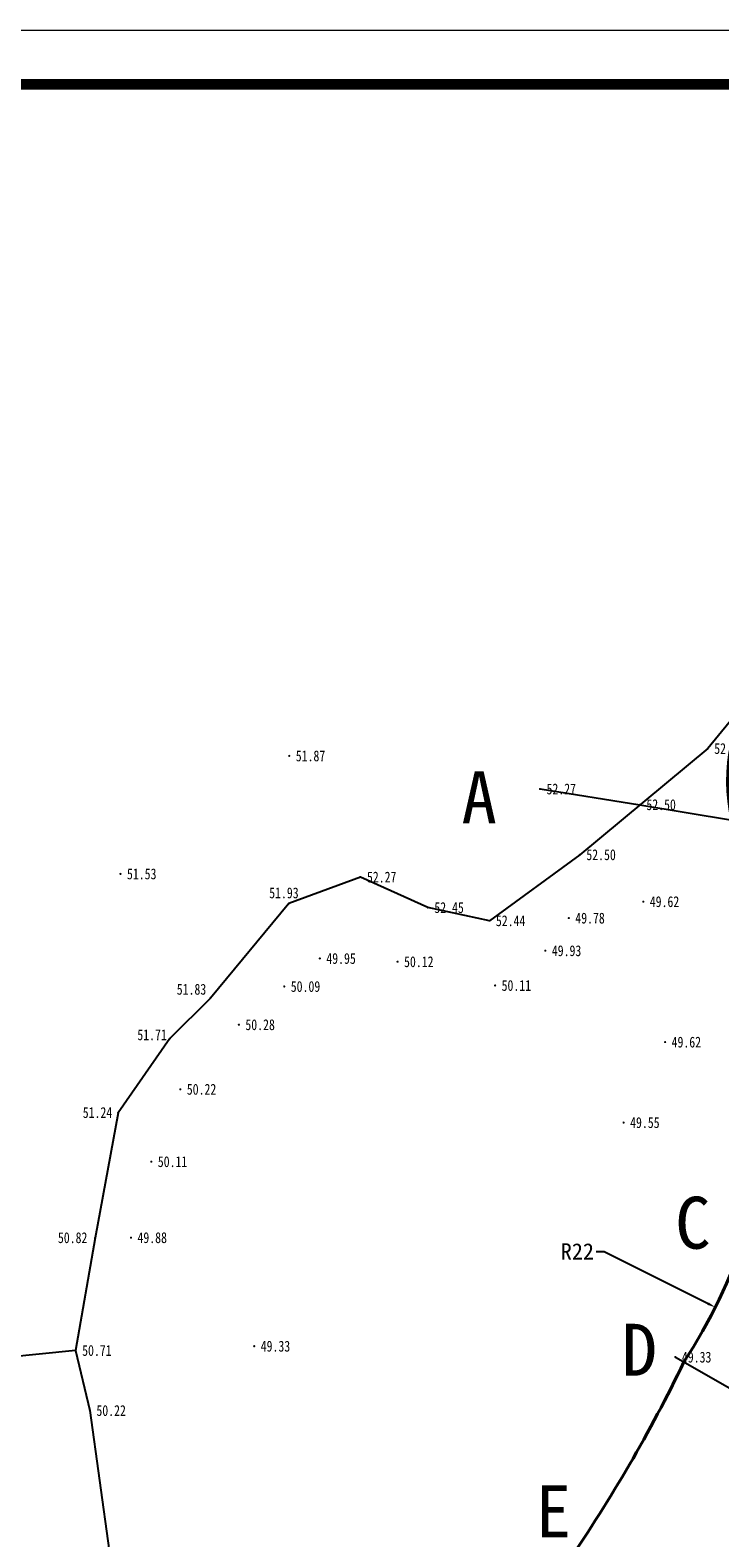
# Model space of a CAD drawing. Extents: x 555481 to 559434, y 3811529 to 3812446.
# Tile 18 of 37: x 556109 to 556135, y 3811962 to 3812018. Entities that reach past the tile are written whole.
import ezdxf
from ezdxf.enums import TextEntityAlignment as Align

# ---------------------------------------------------------------- set-up
doc = ezdxf.new("R2010")
doc.units = 0
doc.header["$LTSCALE"] = 0.5
doc.header["$PDSIZE"] = 0.2
doc.layers.get('0').update_dxf_attribs({"linetype": 'CONTINUOUS'})
doc.layers.get('Defpoints').update_dxf_attribs({"linetype": 'CONTINUOUS'})
doc.layers.add('DMTZ', color=8, linetype='CONTINUOUS')
doc.layers.add('GCD', color=1, linetype='CONTINUOUS')
doc.layers.add('标注半径', color=7, linetype='CONTINUOUS', lineweight=40)
doc.layers.add('设计断面', color=4, linetype='CONTINUOUS', lineweight=40)
doc.styles.get("Standard").update_dxf_attribs({"font": 'rs.shx', "bigfont": 'hztxt.shx'})
doc.styles.add('宋体', font='txt')
doc.styles.add('正等线体', font='simhei.ttf')
doc.linetypes.add('10411', pattern='A,2,[150,AAA.SHX,S=1,R=0,X=0,Y=1],2,[151,AAA.SHX,S=1,R=0,X=0,Y=3],1e-11', length=4)
doc.dimstyles.get("Standard").update_dxf_attribs({"dimtxt": 0.18, "dimasz": 0.18, "dimexe": 0.18, "dimexo": 0.0625, "dimgap": 0.09, "dimtad": 0, "dimtih": 1, "dimtoh": 1, "dimdec": 4, "dimzin": 0, "dimdsep": 46, "dimtxsty": 'Standard', "dimcen": 0.09, "dimadec": 0, "dimazin": 0, "dimtfac": 1, "dimtdec": 4, "dimtofl": 0, "dimtmove": 0, "dimatfit": 3, "dimfxl": 0, "dimtolj": 1, "dimtzin": 0, "dimarcsym": 0})

# ---------------------------------------------------------------- blocks, each defined once
blk = doc.blocks.new('GC200')
at = {"linetype": 'Continuous', "const_width": 0.2, "flags": 128}
blk.add_lwpolyline([(-0.1, 0, 1), (0.1, 0, 1)], format="xyb", close=True, dxfattribs=at)
blk = doc.blocks.new('tk')
at = {"lineweight": 0}
blk.add_line((0, 2970), (4200, 2970), dxfattribs=at)
at = {"lineweight": 0, "const_width": 10}
blk.add_lwpolyline([(250, 2920), (4150, 2920), (4150, 50), (250, 50)], close=True, dxfattribs=at)
blk = doc.blocks.new('tk1')
at = {"color": 0}
blk.add_blockref('tk', (0, 0), dxfattribs=at)
blk = doc.blocks.new('*D80')
at = {"layer": 'Defpoints', "color": 0, "linetype": 'Continuous', "transparency": 16777216}
for p in [(556115.3, 3811980.234, 51.959), (556134.51, 3811970.556, 51.959)]:
    blk.add_point(p, dxfattribs=at)
at = {"layer": '标注半径', "color": 0, "linetype": 'Continuous', "lineweight": -2, "transparency": 16777216}
for p, q in [((556130.112, 3811972.621), (556130.412, 3811972.621)), ((556130.412, 3811972.621), (556134.243, 3811970.691))]:
    blk.add_line(p, q, dxfattribs=at)
at = {"layer": '标注半径', "color": 0, "linetype": 'Continuous', "transparency": 16777216}
blk.add_solid([(556134.265, 3811970.735), (556134.22, 3811970.646), (556134.51, 3811970.556)], dxfattribs=at)
at = {"layer": '标注半径', "color": 0, "linetype": 'Continuous', "lineweight": -3, "transparency": 16777216, "insert": (556129.418, 3811972.621), "char_height": 0.6, "attachment_point": 5, "style": '宋体'}
blk.add_mtext('\\A1;R22', dxfattribs=at)

msp = doc.modelspace()

# ---------------------------------------------------------------- linework, layer by layer
at = {"linetype": 'Continuous', "flags": 128}
for points, elevation in [([(556128.03957, 3811989.70108), (556131.72536, 3811989.12032), (556135.14873, 3811988.55374), (556139.18783, 3811987.92371), (556143.82747, 3811987.17869), (556147.1662, 3811986.63953), (556150.38041, 3811986.11972), (556160.86444, 3811984.43929), (556162.44465, 3811984.1842), (556163.94984, 3811983.96031), (556166.14367, 3811983.59704), (556173.17073, 3811982.4774), (556177.52976, 3811981.76137), (556180.04914, 3811981.36566), (556183.47524, 3811980.82168), (556187.12819, 3811980.23507)], 52.268), ([(556133.03576, 3811968.71667), (556136.68149, 3811966.62762), (556145.11495, 3811961.77371), (556148.19548, 3811959.99392), (556150.61503, 3811958.60337), (556152.43964, 3811957.54211), (556155.01958, 3811956.05497), (556157.21142, 3811954.79495), (556159.89811, 3811953.24566), (556161.94657, 3811952.07797), (556165.93734, 3811949.78073), (556168.04632, 3811948.56656), (556173.6608, 3811945.33055), (556176.71079, 3811943.57667)], 49.334)]:
    msp.add_lwpolyline(points, dxfattribs=dict(at, elevation=elevation))
at = {"layer": 'DMTZ', "linetype": '10411', "elevation": 50.713, "flags": 128}
msp.add_lwpolyline([(556179.792, 3811988.799), (556176.832, 3811988.161), (556173.023, 3811987.192), (556171.028, 3811986.475), (556166.821, 3811987.348), (556163.787, 3811987.774), (556162.109, 3811987.925), (556160.012, 3811990.195), (556157.267, 3811991.623), (556153.667, 3811992.85), (556150.561, 3811992.056), (556147.703, 3811991.178), (556147.345, 3811991.327), (556145.794, 3811994.169), (556143.839, 3811996.053), (556140.651, 3811996.433), (556137.381, 3811995.042), (556134.229, 3811991.193), (556129.509, 3811987.271), (556126.17, 3811984.833), (556123.899, 3811985.319), (556121.411, 3811986.447), (556118.764, 3811985.467), (556115.871, 3811981.975), (556114.38, 3811980.483), (556112.47, 3811977.741), (556111.62, 3811973.121), (556110.899, 3811968.962)], dxfattribs=at)
at = {"layer": 'DMTZ', "linetype": '10411', "ltscale": 0.5, "flags": 128}
for points, elevation in [([(556110.899, 3811968.962), (556104.417, 3811968.305)], 50.778), ([(556110.899, 3811968.962), (556111.426, 3811966.743), (556112.142, 3811961.569), (556113.057, 3811955.536), (556114.631, 3811948.855), (556117.264, 3811944.833), (556120.782, 3811942.948), (556123.512, 3811940.958), (556126.845, 3811939.986), (556130.235, 3811938.896), (556134.399, 3811936.007), (556136.903, 3811933.232), (556139.565, 3811930.443), (556142.555, 3811928.919), (556145.494, 3811928.534), (556147.767, 3811929.63), (556150.707, 3811932.61), (556153.985, 3811934.717), (556159.094, 3811937.229), (556163.426, 3811938.301), (556167.102, 3811939.096), (556170.521, 3811940.961), (556173.368, 3811944.975), (556175.091, 3811946.964)], 50.713)]:
    msp.add_lwpolyline(points, dxfattribs=dict(at, elevation=elevation))
at = {"layer": '设计断面', "linetype": 'Continuous', "elevation": 51.959, "flags": 128}
msp.add_lwpolyline([(556183.45549, 3811980.82481), (556183.2497, 3811981.10647, 0.16603738), (556171.0359, 3811986.49337, -0.06348374), (556162.58555, 3811988.73892, 0.08792676), (556152.88415, 3811992.98929, 0.06935601), (556141.66264, 3811995.75681, 0.53897978), (556135.14457, 3811988.53418, -0.24767444), (556133.35166, 3811968.53566, -0.03841268), (556129.04081, 3811961.11695, 0.00065262)], format="xyb", dxfattribs=at)

# ---------------------------------------------------------------- block references
at = {"linetype": 'Continuous', "xscale": 0.04000000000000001, "yscale": 0.04000000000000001, "zscale": 0.04000000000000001}
msp.add_blockref('tk1', (556048.63022, 3811898.92756), dxfattribs=at)
at = {"layer": 'GCD', "linetype": 'Continuous'}
ref = msp.add_blockref('GC200', (556134.229, 3811991.193, 52.489), dxfattribs=dict(at, xscale=0.1999999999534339, yscale=0.2000000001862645, zscale=0.2))
ref.add_attrib('height', '52.49', dxfattribs={"linetype": 'Continuous', "height": 0.4, "style": '正等线体', "width": 0.8}).set_placement((556134.469, 3811991.193, 52.489), align=Align.MIDDLE_LEFT)
ref = msp.add_blockref('GC200', (556118.784, 3811990.922, 51.874), dxfattribs=dict(at, xscale=0.1999999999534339, yscale=0.2000000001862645, zscale=0.2))
ref.add_attrib('height', '51.87', dxfattribs={"linetype": 'Continuous', "height": 0.4, "style": '正等线体', "width": 0.8}).set_placement((556119.024, 3811990.922, 51.874), align=Align.MIDDLE_LEFT)
ref = msp.add_blockref('GC200', (556128.03957, 3811989.70108, 52.268), dxfattribs=dict(at, xscale=0.1999999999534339, yscale=0.2000000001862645, zscale=0.2))
ref.add_attrib('height', '52.27', dxfattribs={"linetype": 'Continuous', "height": 0.4, "style": '正等线体', "width": 0.8}).set_placement((556128.27957, 3811989.70108, 52.268), align=Align.MIDDLE_LEFT)
ref = msp.add_blockref('GC200', (556131.72536, 3811989.12032, 52.504), dxfattribs=dict(at, xscale=0.1999999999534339, yscale=0.2000000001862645, zscale=0.2))
ref.add_attrib('height', '52.50', dxfattribs={"linetype": 'Continuous', "height": 0.4, "style": '正等线体', "width": 0.8}).set_placement((556131.96536, 3811989.12032, 52.504), align=Align.MIDDLE_LEFT)
ref = msp.add_blockref('GC200', (556129.509, 3811987.271, 52.504), dxfattribs=dict(at, xscale=0.1999999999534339, yscale=0.2000000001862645, zscale=0.2))
ref.add_attrib('height', '52.50', dxfattribs={"linetype": 'Continuous', "height": 0.4, "style": '正等线体', "width": 0.8}).set_placement((556129.749, 3811987.271, 52.504), align=Align.MIDDLE_LEFT)
ref = msp.add_blockref('GC200', (556112.554, 3811986.564, 51.525), dxfattribs=dict(at, xscale=0.1999999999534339, yscale=0.2000000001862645, zscale=0.2))
ref.add_attrib('height', '51.53', dxfattribs={"linetype": 'Continuous', "height": 0.4, "style": '正等线体', "width": 0.8}).set_placement((556112.794, 3811986.564, 51.525), align=Align.MIDDLE_LEFT)
ref = msp.add_blockref('GC200', (556121.411, 3811986.447, 52.268), dxfattribs=dict(at, xscale=0.1999999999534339, yscale=0.2000000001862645, zscale=0.2))
ref.add_attrib('height', '52.27', dxfattribs={"linetype": 'Continuous', "height": 0.4, "style": '正等线体', "width": 0.8}).set_placement((556121.651, 3811986.447, 52.268), align=Align.MIDDLE_LEFT)
ref = msp.add_blockref('GC200', (556118.764, 3811985.467, 51.934), dxfattribs=dict(at, xscale=0.1999999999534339, yscale=0.2000000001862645, zscale=0.2))
ref.add_attrib('height', '51.93', dxfattribs={"linetype": 'Continuous', "height": 0.4, "style": '正等线体', "width": 0.8}).set_placement((556118.04172, 3811985.86299, 51.934), align=Align.MIDDLE_LEFT)
ref = msp.add_blockref('GC200', (556131.85, 3811985.539, 49.623), dxfattribs=dict(at, xscale=0.1999999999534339, yscale=0.2000000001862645, zscale=0.2))
ref.add_attrib('height', '49.62', dxfattribs={"linetype": 'Continuous', "height": 0.4, "style": '正等线体', "width": 0.8}).set_placement((556132.09, 3811985.539, 49.623), align=Align.MIDDLE_LEFT)
ref = msp.add_blockref('GC200', (556123.899, 3811985.319, 52.452), dxfattribs=dict(at, xscale=0.1999999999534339, yscale=0.2000000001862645, zscale=0.2))
ref.add_attrib('height', '52.45', dxfattribs={"linetype": 'Continuous', "height": 0.4, "style": '正等线体', "width": 0.8}).set_placement((556124.139, 3811985.319, 52.452), align=Align.MIDDLE_LEFT)
ref = msp.add_blockref('GC200', (556126.17, 3811984.833, 52.444), dxfattribs=dict(at, xscale=0.1999999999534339, yscale=0.2000000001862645, zscale=0.2))
ref.add_attrib('height', '52.44', dxfattribs={"linetype": 'Continuous', "height": 0.4, "style": '正等线体', "width": 0.8}).set_placement((556126.41, 3811984.833, 52.444), align=Align.MIDDLE_LEFT)
ref = msp.add_blockref('GC200', (556129.101, 3811984.932, 49.778), dxfattribs=dict(at, xscale=0.1999999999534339, yscale=0.2000000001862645, zscale=0.2))
ref.add_attrib('height', '49.78', dxfattribs={"linetype": 'Continuous', "height": 0.4, "style": '正等线体', "width": 0.8}).set_placement((556129.341, 3811984.932, 49.778), align=Align.MIDDLE_LEFT)
ref = msp.add_blockref('GC200', (556119.912, 3811983.44, 49.948), dxfattribs=dict(at, xscale=0.1999999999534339, yscale=0.2000000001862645, zscale=0.2))
ref.add_attrib('height', '49.95', dxfattribs={"linetype": 'Continuous', "height": 0.4, "style": '正等线体', "width": 0.8}).set_placement((556120.152, 3811983.44, 49.948), align=Align.MIDDLE_LEFT)
ref = msp.add_blockref('GC200', (556122.781, 3811983.32, 50.124), dxfattribs=dict(at, xscale=0.1999999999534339, yscale=0.2000000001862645, zscale=0.2))
ref.add_attrib('height', '50.12', dxfattribs={"linetype": 'Continuous', "height": 0.4, "style": '正等线体', "width": 0.8}).set_placement((556123.021, 3811983.32, 50.124), align=Align.MIDDLE_LEFT)
ref = msp.add_blockref('GC200', (556128.235, 3811983.726, 49.926), dxfattribs=dict(at, xscale=0.1999999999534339, yscale=0.2000000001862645, zscale=0.2))
ref.add_attrib('height', '49.93', dxfattribs={"linetype": 'Continuous', "height": 0.4, "style": '正等线体', "width": 0.8}).set_placement((556128.475, 3811983.726, 49.926), align=Align.MIDDLE_LEFT)
ref = msp.add_blockref('GC200', (556115.871, 3811981.975, 51.829), dxfattribs=dict(at, xscale=0.1999999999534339, yscale=0.2000000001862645, zscale=0.2))
ref.add_attrib('height', '51.83', dxfattribs={"linetype": 'Continuous', "height": 0.4, "style": '正等线体', "width": 0.8}).set_placement((556114.63131, 3811982.3024, 51.829), align=Align.MIDDLE_LEFT)
ref = msp.add_blockref('GC200', (556118.599, 3811982.405, 50.085), dxfattribs=dict(at, xscale=0.1999999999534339, yscale=0.2000000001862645, zscale=0.2))
ref.add_attrib('height', '50.09', dxfattribs={"linetype": 'Continuous', "height": 0.4, "style": '正等线体', "width": 0.8}).set_placement((556118.839, 3811982.405, 50.085), align=Align.MIDDLE_LEFT)
ref = msp.add_blockref('GC200', (556126.381, 3811982.443, 50.106), dxfattribs=dict(at, xscale=0.1999999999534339, yscale=0.2000000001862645, zscale=0.2))
ref.add_attrib('height', '50.11', dxfattribs={"linetype": 'Continuous', "height": 0.4, "style": '正等线体', "width": 0.8}).set_placement((556126.621, 3811982.443, 50.106), align=Align.MIDDLE_LEFT)
ref = msp.add_blockref('GC200', (556114.38, 3811980.483, 51.712), dxfattribs=dict(at, xscale=0.1999999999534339, yscale=0.2000000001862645, zscale=0.2))
ref.add_attrib('height', '51.71', dxfattribs={"linetype": 'Continuous', "height": 0.4, "style": '正等线体', "width": 0.8}).set_placement((556113.17604, 3811980.62103, 51.712), align=Align.MIDDLE_LEFT)
ref = msp.add_blockref('GC200', (556116.924, 3811980.994, 50.278), dxfattribs=dict(at, xscale=0.1999999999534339, yscale=0.2000000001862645, zscale=0.2))
ref.add_attrib('height', '50.28', dxfattribs={"linetype": 'Continuous', "height": 0.4, "style": '正等线体', "width": 0.8}).set_placement((556117.164, 3811980.994, 50.278), align=Align.MIDDLE_LEFT)
ref = msp.add_blockref('GC200', (556132.65653, 3811980.3518, 49.623), dxfattribs=dict(at, xscale=0.1999999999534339, yscale=0.2000000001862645, zscale=0.2))
ref.add_attrib('height', '49.62', dxfattribs={"linetype": 'Continuous', "height": 0.4, "style": '正等线体', "width": 0.8}).set_placement((556132.89653, 3811980.3518, 49.623), align=Align.MIDDLE_LEFT)
ref = msp.add_blockref('GC200', (556114.762, 3811978.609, 50.218), dxfattribs=dict(at, xscale=0.1999999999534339, yscale=0.2000000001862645, zscale=0.2))
ref.add_attrib('height', '50.22', dxfattribs={"linetype": 'Continuous', "height": 0.4, "style": '正等线体', "width": 0.8}).set_placement((556115.002, 3811978.609, 50.218), align=Align.MIDDLE_LEFT)
ref = msp.add_blockref('GC200', (556112.47, 3811977.741, 51.238), dxfattribs=dict(at, xscale=0.1999999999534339, yscale=0.2000000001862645, zscale=0.2))
ref.add_attrib('height', '51.24', dxfattribs={"linetype": 'Continuous', "height": 0.4, "style": '正等线体', "width": 0.8}).set_placement((556111.16168, 3811977.74946, 51.238), align=Align.MIDDLE_LEFT)
ref = msp.add_blockref('GC200', (556131.12475, 3811977.37874, 49.547), dxfattribs=dict(at, xscale=0.1999999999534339, yscale=0.2000000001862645, zscale=0.2))
ref.add_attrib('height', '49.55', dxfattribs={"linetype": 'Continuous', "height": 0.4, "style": '正等线体', "width": 0.8}).set_placement((556131.36475, 3811977.37874, 49.547), align=Align.MIDDLE_LEFT)
ref = msp.add_blockref('GC200', (556113.692, 3811975.936, 50.107), dxfattribs=dict(at, xscale=0.1999999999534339, yscale=0.2000000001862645, zscale=0.2))
ref.add_attrib('height', '50.11', dxfattribs={"linetype": 'Continuous', "height": 0.4, "style": '正等线体', "width": 0.8}).set_placement((556113.932, 3811975.936, 50.107), align=Align.MIDDLE_LEFT)
ref = msp.add_blockref('GC200', (556111.62, 3811973.121, 50.817), dxfattribs=dict(at, xscale=0.1999999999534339, yscale=0.2000000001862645, zscale=0.2))
ref.add_attrib('height', '50.82', dxfattribs={"linetype": 'Continuous', "height": 0.4, "style": '正等线体', "width": 0.8}).set_placement((556110.24414, 3811973.12653, 50.817), align=Align.MIDDLE_LEFT)
ref = msp.add_blockref('GC200', (556112.941, 3811973.128, 49.883), dxfattribs=dict(at, xscale=0.1999999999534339, yscale=0.2000000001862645, zscale=0.2))
ref.add_attrib('height', '49.88', dxfattribs={"linetype": 'Continuous', "height": 0.4, "style": '正等线体', "width": 0.8}).set_placement((556113.181, 3811973.128, 49.883), align=Align.MIDDLE_LEFT)
ref = msp.add_blockref('GC200', (556110.899, 3811968.962, 50.713), dxfattribs=dict(at, xscale=0.1999999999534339, yscale=0.2000000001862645, zscale=0.2))
ref.add_attrib('height', '50.71', dxfattribs={"linetype": 'Continuous', "height": 0.4, "style": '正等线体', "width": 0.8}).set_placement((556111.139, 3811968.962, 50.713), align=Align.MIDDLE_LEFT)
ref = msp.add_blockref('GC200', (556117.49, 3811969.12, 49.334), dxfattribs=dict(at, xscale=0.1999999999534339, yscale=0.2000000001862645, zscale=0.2))
ref.add_attrib('height', '49.33', dxfattribs={"linetype": 'Continuous', "height": 0.4, "style": '正等线体', "width": 0.8}).set_placement((556117.73, 3811969.12, 49.334), align=Align.MIDDLE_LEFT)
ref = msp.add_blockref('GC200', (556133.03576, 3811968.71667, 49.334), dxfattribs=dict(at, xscale=0.1999999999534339, yscale=0.2000000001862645, zscale=0.2))
ref.add_attrib('height', '49.33', dxfattribs={"linetype": 'Continuous', "height": 0.4, "style": '正等线体', "width": 0.8}).set_placement((556133.27576, 3811968.71667, 49.334), align=Align.MIDDLE_LEFT)
ref = msp.add_blockref('GC200', (556111.426, 3811966.743, 50.224), dxfattribs=dict(at, xscale=0.1999999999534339, yscale=0.2000000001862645, zscale=0.2))
ref.add_attrib('height', '50.22', dxfattribs={"linetype": 'Continuous', "height": 0.4, "style": '正等线体', "width": 0.8}).set_placement((556111.666, 3811966.743, 50.224), align=Align.MIDDLE_LEFT)

# ---------------------------------------------------------------- texts
at = {"linetype": 'Continuous', "style": '宋体'}
for s, p in [('A', (556125.14121, 3811988.43656)), ('C', (556133.02537, 3811972.71998)), ('D', (556131.05557, 3811968.02584)), ('E', (556127.88418, 3811962.06501))]:
    msp.add_text(s, height=1.92, dxfattribs=at).set_placement(p)

# ---------------------------------------------------------------- dimensions: what is measured, and where the dimension line sits
at = {"layer": '标注半径', "linetype": 'Continuous', "lineweight": -3}
dim = msp.add_radius_dim(center=(556115.3001, 3811980.23365, 51.959), mpoint=(556134.5105, 3811970.55572, 51.959), dimstyle='Standard', override={"dimtxt": 0.6, "dimasz": 0.3, "dimdec": 0, "dimtxsty": '宋体'}, dxfattribs=at)
dim.commit()
dim.dimension.update_dxf_attribs({"geometry": '*D80', "text_midpoint": (556129.41824, 3811972.62069), "dimtype": 164})

doc.saveas('drawing.dxf')
